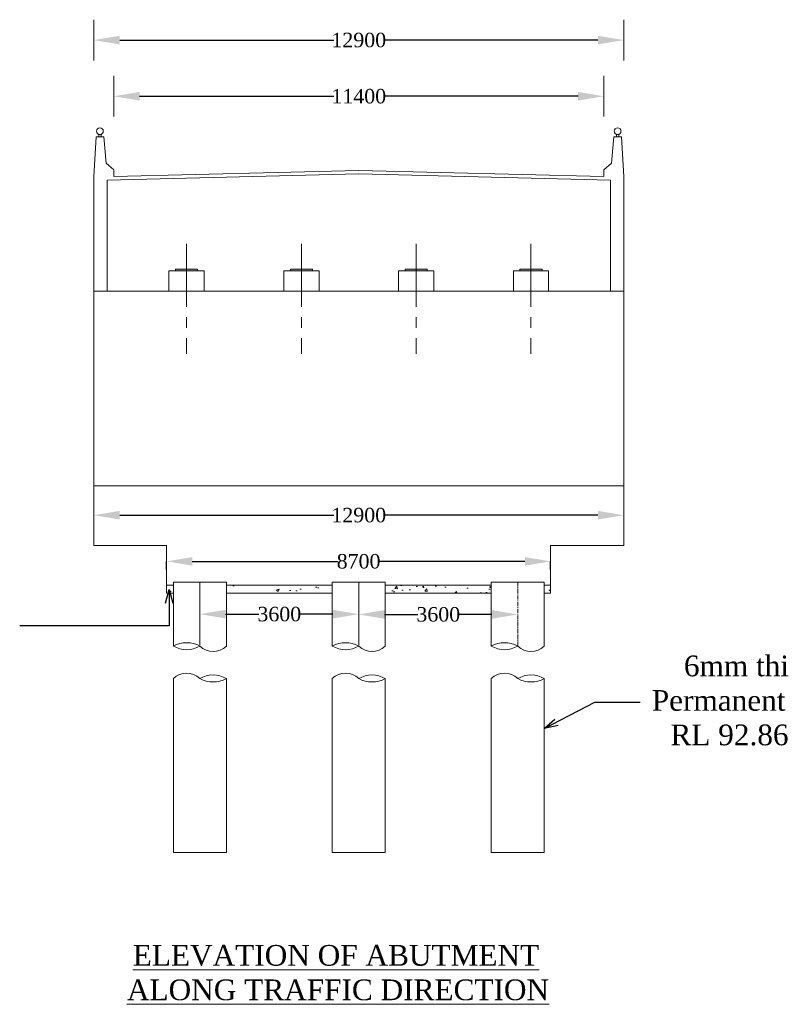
# Model space of a CAD drawing. Header units: millimetres. Extents: x 103078 to 25259364, y -3207472 to 3138455.
# Tile 4 of 11: x 8734805 to 8762394, y -185850 to -150157. Entities that reach past the tile are written whole.
import ezdxf

# ---------------------------------------------------------------- set-up
doc = ezdxf.new("R2010")
doc.units = ezdxf.units.MM
doc.header["$LTSCALE"] = 60
doc.header["$MEASUREMENT"] = 0
doc.linetypes.add('CENTER2', pattern=[28.575, 19.05, -3.175, 3.175, -3.175])
doc.linetypes.add('CENTERX2', pattern=[4, 2.5, -0.5, 0.5, -0.5])
doc.styles.get("Standard").update_dxf_attribs({"font": 'txt.shx', "height": 350})
doc.styles.add('style1', font='txt.shx', dxfattribs={"height": 300})
doc.dimstyles.get("Standard").update_dxf_attribs({"dimtxt": 400, "dimasz": 215, "dimexe": 0.18, "dimexo": 0.0625, "dimgap": 0.09, "dimtad": 0, "dimtih": 1, "dimtoh": 1, "dimdec": 0, "dimzin": 4, "dimdsep": 46, "dimtxsty": 'Standard', "dimblk": 'OPEN90', "dimcen": 0, "dimadec": 0, "dimazin": 1, "dimtfac": 1, "dimtdec": 0, "dimtix": 1, "dimtofl": 0, "dimtmove": 0, "dimatfit": 3, "dimldrblk": 'OPEN30', "dimfxl": 1, "dimtolj": 1, "dimtzin": 0, "dimarcsym": 0})

# ---------------------------------------------------------------- blocks, each defined once
blk = doc.blocks.new('*D648')
at = {"color": 0, "linetype": 'Continuous', "lineweight": -2, "transparency": 16777216}
for p, q in [((8738211, -152933), (8738211, -152932)), ((8739146, -152933), (8746179, -152933)), ((8755031, -152933), (8747998, -152933)), ((8755966, -152933), (8755966, -152932))]:
    blk.add_line(p, q, dxfattribs=at)
for points in [[(8739146, -152777), (8739146, -153088), (8738211, -152933)], [(8755031, -152777), (8755031, -153088), (8755966, -152933)]]:
    blk.add_solid(points, dxfattribs=at)
at = {"layer": 'Defpoints', "color": 0, "linetype": 'Continuous', "lineweight": -2, "transparency": 16777216}
for p in [(8738211, -152933), (8755966, -152933), (8755966, -152933)]:
    blk.add_point(p, dxfattribs=at)
at = {"color": 0, "linetype": 'Continuous', "lineweight": 9, "transparency": 16777216, "insert": (8747088, -152933), "char_height": 350, "attachment_point": 5}
blk.add_mtext('\\A1;{\\fTimes New Roman|b0|i0|c0|p18;\\H1.5x;11400}', dxfattribs=at)
blk = doc.blocks.new('*D649')
at = {"color": 0, "linetype": 'Continuous', "lineweight": -2, "transparency": 16777216}
for p, q in [((8737491, -150896), (8737491, -150896)), ((8738426, -150896), (8746179, -150896)), ((8755751, -150896), (8747998, -150896)), ((8756686, -150896), (8756686, -150896))]:
    blk.add_line(p, q, dxfattribs=at)
for points in [[(8738426, -150741), (8738426, -151052), (8737491, -150896)], [(8755751, -150741), (8755751, -151052), (8756686, -150896)]]:
    blk.add_solid(points, dxfattribs=at)
at = {"layer": 'Defpoints', "color": 0, "linetype": 'Continuous', "lineweight": -2, "transparency": 16777216}
for p in [(8737491, -150896), (8756686, -150896), (8756686, -150896)]:
    blk.add_point(p, dxfattribs=at)
at = {"color": 0, "linetype": 'Continuous', "lineweight": 9, "transparency": 16777216, "insert": (8747088, -150896), "char_height": 350, "attachment_point": 5}
blk.add_mtext('\\A1;{\\fTimes New Roman|b0|i0|c0|p18;\\H1.5x;12900}', dxfattribs=at)
blk = doc.blocks.new('*D700')
at = {"color": 0, "linetype": 'Continuous', "lineweight": -2, "transparency": 16777216}
for p, q in [((8737491, -168119), (8737491, -168119)), ((8738426, -168119), (8746179, -168119)), ((8755751, -168119), (8747998, -168119)), ((8756686, -168119), (8756686, -168119))]:
    blk.add_line(p, q, dxfattribs=at)
for points in [[(8738426, -167963), (8738426, -168275), (8737491, -168119)], [(8755751, -167963), (8755751, -168275), (8756686, -168119)]]:
    blk.add_solid(points, dxfattribs=at)
at = {"layer": 'Defpoints', "color": 0, "linetype": 'Continuous', "lineweight": -2, "transparency": 16777216}
for p in [(8737491, -168119), (8756686, -168119), (8756686, -168119)]:
    blk.add_point(p, dxfattribs=at)
at = {"color": 0, "linetype": 'Continuous', "lineweight": 9, "transparency": 16777216, "insert": (8747088, -168119), "char_height": 350, "attachment_point": 5}
blk.add_mtext('\\A1;{\\fTimes New Roman|b0|i0|c0|p18;\\H1.5x;12900}', dxfattribs=at)
blk = doc.blocks.new('*D701')
at = {"color": 0, "linetype": 'Continuous', "lineweight": -2, "transparency": 16777216}
for p, q in [((8740123, -170086), (8740123, -169794)), ((8741058, -169794), (8746343, -169794)), ((8753104, -169794), (8747819, -169794)), ((8754039, -170086), (8754039, -169794))]:
    blk.add_line(p, q, dxfattribs=at)
for points in [[(8741058, -169638), (8741058, -169950), (8740123, -169794)], [(8753104, -169638), (8753104, -169950), (8754039, -169794)]]:
    blk.add_solid(points, dxfattribs=at)
at = {"layer": 'Defpoints', "color": 0, "linetype": 'Continuous', "lineweight": -2, "transparency": 16777216}
for p in [(8754039, -169794), (8740123, -170086), (8754039, -170086)]:
    blk.add_point(p, dxfattribs=at)
at = {"color": 0, "linetype": 'Continuous', "lineweight": 9, "transparency": 16777216, "insert": (8747081, -169794), "char_height": 350, "attachment_point": 5}
blk.add_mtext('\\A1;{\\fTimes New Roman|b0|i0|c0|p18;\\H1.5x;8700}', dxfattribs=at)
blk = doc.blocks.new('*D702')
at = {"color": 0, "linetype": 'Continuous', "lineweight": -2, "transparency": 16777216}
for p, q in [((8741330, -171707), (8741330, -171707)), ((8742265, -171707), (8743464, -171707)), ((8746153, -171707), (8744955, -171707)), ((8747088, -171707), (8747088, -171707))]:
    blk.add_line(p, q, dxfattribs=at)
for points in [[(8742265, -171551), (8742265, -171863), (8741330, -171707)], [(8746153, -171551), (8746153, -171863), (8747088, -171707)]]:
    blk.add_solid(points, dxfattribs=at)
at = {"layer": 'Defpoints', "color": 0, "linetype": 'Continuous', "lineweight": -2, "transparency": 16777216}
for p in [(8741330, -171707), (8747088, -171707), (8747088, -171707)]:
    blk.add_point(p, dxfattribs=at)
at = {"color": 0, "linetype": 'Continuous', "lineweight": 9, "transparency": 16777216, "insert": (8744209, -171707), "char_height": 350, "attachment_point": 5}
blk.add_mtext('\\A1;{\\fTimes New Roman|b0|i0|c0|p18;\\H1.5x;3600}', dxfattribs=at)
blk = doc.blocks.new('*D703')
at = {"color": 0, "linetype": 'Continuous', "lineweight": -2, "transparency": 16777216}
for p, q in [((8747088, -171717), (8747088, -171717)), ((8748023, -171717), (8749222, -171717)), ((8751912, -171717), (8750713, -171717)), ((8752847, -171717), (8752847, -171717))]:
    blk.add_line(p, q, dxfattribs=at)
for points in [[(8748023, -171561), (8748023, -171873), (8747088, -171717)], [(8751912, -171561), (8751912, -171873), (8752847, -171717)]]:
    blk.add_solid(points, dxfattribs=at)
at = {"layer": 'Defpoints', "color": 0, "linetype": 'Continuous', "lineweight": -2, "transparency": 16777216}
for p in [(8747088, -171717), (8752847, -171717), (8752847, -171717)]:
    blk.add_point(p, dxfattribs=at)
at = {"color": 0, "linetype": 'Continuous', "lineweight": 9, "transparency": 16777216, "insert": (8749968, -171717), "char_height": 350, "attachment_point": 5}
blk.add_mtext('\\A1;{\\fTimes New Roman|b0|i0|c0|p18;\\H1.5x;3600}', dxfattribs=at)

msp = doc.modelspace()

# ---------------------------------------------------------------- hatches: boundary and pattern name
at = {"linetype": 'Continuous', "lineweight": 9}
h = msp.add_hatch(color=256, dxfattribs=at)
h.dxf.hatch_style = 1
h.paths.add_polyline_path([(8740850.34, -159263.87), (8740850.34, -159201.48), (8740450.46, -159201.48), (8740450.46, -159263.87)])
h.paths.add_polyline_path([(8740850.34, -159263.87), (8741250.22, -159263.87), (8741250.22, -159201.48), (8740850.34, -159201.48)])
h = msp.add_hatch(color=256, dxfattribs=at)
h.dxf.hatch_style = 1
h.paths.add_polyline_path([(8745009.08, -159263.87), (8745009.08, -159201.48), (8744609.2, -159201.48), (8744609.2, -159263.87)])
h.paths.add_polyline_path([(8745009.08, -159263.87), (8745408.96, -159263.87), (8745408.96, -159201.48), (8745009.08, -159201.48)])
h = msp.add_hatch(color=256, dxfattribs=at)
h.dxf.hatch_style = 1
h.paths.add_polyline_path([(8745009.08, -159263.87), (8745009.08, -159201.48), (8744609.2, -159201.48), (8744609.2, -159263.87)])
h.paths.add_polyline_path([(8745009.08, -159263.87), (8745408.96, -159263.87), (8745408.96, -159201.48), (8745009.08, -159201.48)])
h = msp.add_hatch(color=256, dxfattribs=at)
h.dxf.hatch_style = 1
h.paths.add_polyline_path([(8749167.82, -159263.87), (8749167.82, -159201.48), (8748767.94, -159201.48), (8748767.94, -159263.87)])
h.paths.add_polyline_path([(8749167.82, -159263.87), (8749567.7, -159263.87), (8749567.7, -159201.48), (8749167.82, -159201.48)])
h = msp.add_hatch(color=256, dxfattribs=at)
h.dxf.hatch_style = 1
h.paths.add_polyline_path([(8749167.82, -159263.87), (8749167.82, -159201.48), (8748767.94, -159201.48), (8748767.94, -159263.87)])
h.paths.add_polyline_path([(8749167.82, -159263.87), (8749567.7, -159263.87), (8749567.7, -159201.48), (8749167.82, -159201.48)])
h = msp.add_hatch(color=256, dxfattribs=at)
h.dxf.hatch_style = 1
h.paths.add_polyline_path([(8753326.57, -159263.87), (8753326.57, -159201.48), (8752926.69, -159201.48), (8752926.69, -159263.87)])
h.paths.add_polyline_path([(8753326.57, -159263.87), (8753726.44, -159263.87), (8753726.44, -159201.48), (8753326.57, -159201.48)])
h = msp.add_hatch(color=256, dxfattribs=at)
h.dxf.hatch_style = 1
h.paths.add_polyline_path([(8753326.57, -159263.87), (8753326.57, -159201.48), (8752926.69, -159201.48), (8752926.69, -159263.87)])
h.paths.add_polyline_path([(8753326.57, -159263.87), (8753726.44, -159263.87), (8753726.44, -159201.48), (8753326.57, -159201.48)])
at = {"linetype": 'Continuous', "lineweight": 9, "ltscale": 2}
h = msp.add_hatch(dxfattribs=at)
h.set_pattern_fill('AR-CONC', color=256, scale=150)
h.set_pattern_definition([(50, (730802.6, 961381.1), (1075.89027, -94.1282), [112.5, -1237.5]), (355, (730802.6, 961381.1), (-208.127, 1128.2882), [90, -990]), (100.451444, (730892.2, 961373.3), (867.76327, 1034.15999), [95.61029, -1051.71317]), (46.1842, (730802.6, 961681.1), (1600.862, -248.27892), [168.75, -1856.25]), (96.635635, (730936, 961660.4), (1401.99292, 1461.1779), [143.4155, -1577.57064]), (351.184164, (730802.6, 961681.1), (1401.99292, 1461.1779), [135, -1485]), (21, (730952.6, 961606.1), (895.36058, -603.92834), [112.5, -1237.5]), (326, (730952.6, 961606.1), (364.973, 1087.72507), [90, -990]), (71.451445, (731027.2, 961555.8), (1260.33357, 483.79673), [95.61029, -1051.71317]), (37.5, (730802.6, 961381.1), (18.239783, 499.34078), [0, -978, 0, -1005, 0, -993.75]), (7.5, (730802.6, 961381.1), (394.604306, 591.617568), [0, -573, 0, -955.5, 0, -378.75]), (327.5, (730468.1, 961381.1), (800.733654, -33.832308), [0, -375, 0, -1170, 0, -1552.5]), (317.5, (730318.1, 961381.1), (874.779254, 150.157473), [0, -487.5, 0, -777, 0, -1102.5])])
h.paths.add_polyline_path([(8740370.48, -170650.05), (8740123.15, -170650.05), (8740123.15, -170950.05), (8740370.48, -170950.05)])
h.paths.add_polyline_path([(8746128.74, -170650.05), (8742289.9, -170650.05), (8742289.9, -170950.05), (8746128.74, -170950.05)])
h.paths.add_polyline_path([(8751887, -170650.05), (8748048.16, -170650.05), (8748048.16, -170950.05), (8751887, -170950.05)])
h.paths.add_polyline_path([(8754038.94, -170650.05), (8753806.42, -170650.05), (8753806.42, -170950.05), (8754038.94, -170950.05)])

# ---------------------------------------------------------------- linework, layer by layer
at = {"linetype": 'Continuous', "lineweight": 9}
for p, q in [((8737491.36, -151636.01), (8737491.36, -150156.85)), ((8756685.55, -151636.01), (8756685.55, -150156.85)), ((8738211.14, -153672.15), (8738211.14, -152193)), ((8755965.77, -153672.15), (8755965.77, -152193)), ((8737491.36, -155842.5), (8737571.33, -154402.94)), ((8737851.25, -154402.94), (8737571.33, -154402.94)), ((8737671.3, -154402.94), (8737671.3, -154316.19)), ((8737751.28, -154402.94), (8737751.28, -154316.19)), ((8737931.22, -155362.65), (8737851.25, -154402.94)), ((8756245.68, -155362.65), (8756325.66, -154402.94)), ((8756325.66, -154402.94), (8756605.57, -154402.94)), ((8756425.63, -154402.94), (8756425.63, -154316.19)), ((8756505.6, -154402.94), (8756505.6, -154316.19)), ((8756685.55, -155842.5), (8756605.57, -154402.94)), ((8738211.14, -155602.57), (8737931.22, -155362.65)), ((8738211.14, -155842.5), (8738211.14, -155602.57)), ((8755965.77, -155602.57), (8756245.68, -155362.65)), ((8755965.77, -155842.5), (8755965.77, -155602.57)), ((8737491.36, -155842.5), (8737491.36, -169221.99)), ((8756685.55, -155842.5), (8756685.55, -169221.99)), ((8740450.46, -159263.87), (8740450.46, -159201.48)), ((8740850.34, -159201.48), (8740450.46, -159201.48)), ((8740450.46, -159201.48), (8741250.22, -159201.48)), ((8741250.22, -159263.87), (8741250.22, -159201.48)), ((8744609.2, -159263.87), (8744609.2, -159201.48)), ((8744609.2, -159263.87), (8744609.2, -159201.48)), ((8745009.08, -159201.48), (8744609.2, -159201.48)), ((8744609.2, -159201.48), (8745408.96, -159201.48)), ((8745408.96, -159263.87), (8745408.96, -159201.48)), ((8745408.96, -159263.87), (8745408.96, -159201.48)), ((8748767.94, -159263.87), (8748767.94, -159201.48)), ((8748767.94, -159263.87), (8748767.94, -159201.48)), ((8749167.82, -159201.48), (8748767.94, -159201.48)), ((8748767.94, -159201.48), (8749567.7, -159201.48)), ((8749567.7, -159263.87), (8749567.7, -159201.48)), ((8749567.7, -159263.87), (8749567.7, -159201.48)), ((8752926.69, -159263.87), (8752926.69, -159201.48)), ((8752926.69, -159263.87), (8752926.69, -159201.48)), ((8753326.57, -159201.48), (8752926.69, -159201.48)), ((8752926.69, -159201.48), (8753726.44, -159201.48)), ((8753726.44, -159263.87), (8753726.44, -159201.48)), ((8753726.44, -159263.87), (8753726.44, -159201.48)), ((8737491.36, -160001.24), (8756685.55, -160001.24)), ((8737483.95, -167050.05), (8756678.14, -167050.05)), ((8737491.36, -167050.05), (8756685.55, -167050.05)), ((8737491.36, -169221.99), (8740123.15, -169221.99)), ((8740123.15, -169221.99), (8740123.15, -170950.05)), ((8754038.94, -169221.99), (8754038.94, -170950.05)), ((8754038.94, -169221.99), (8756685.55, -169221.99)), ((8740370.48, -170550.08), (8740370.48, -172863.8)), ((8740370.48, -170550.08), (8742289.9, -170550.08)), ((8742289.9, -170550.08), (8742289.9, -172863.8)), ((8746128.74, -170550.08), (8746128.74, -172863.8)), ((8746128.74, -170550.08), (8748048.16, -170550.08)), ((8748048.16, -170550.08), (8748048.16, -172863.8)), ((8751887, -170550.08), (8751887, -172863.8)), ((8751887, -170550.08), (8753806.42, -170550.08)), ((8753806.42, -170550.08), (8753806.42, -172863.8)), ((8740123.15, -170650.05), (8740370.48, -170650.05)), ((8740123.15, -170950.05), (8740370.48, -170950.05)), ((8742289.9, -170650.05), (8746128.74, -170650.05)), ((8742289.9, -170950.05), (8746128.74, -170950.05)), ((8748048.16, -170650.05), (8751887, -170650.05)), ((8748048.16, -170950.05), (8751887, -170950.05)), ((8753806.42, -170650.05), (8754038.94, -170650.05)), ((8753806.42, -170950.05), (8754038.94, -170950.05)), ((8740370.48, -174043.17), (8740370.48, -180350.12)), ((8742289.9, -174043.17), (8742289.9, -180350.12)), ((8746128.74, -174043.17), (8746128.74, -180350.12)), ((8748048.16, -174043.17), (8748048.16, -180350.12)), ((8751887, -174043.17), (8751887, -180350.12)), ((8753806.42, -174043.17), (8753806.42, -180350.12)), ((8742289.9, -180350.12), (8740370.48, -180350.12)), ((8742289.9, -180350.12), (8740370.48, -180350.12)), ((8748048.16, -180350.12), (8746128.74, -180350.12)), ((8748048.16, -180350.12), (8746128.74, -180350.12)), ((8753806.42, -180350.12), (8751887, -180350.12)), ((8753806.42, -180350.12), (8751887, -180350.12))]:
    msp.add_line(p, q, dxfattribs=at)
at = {"linetype": 'Continuous', "lineweight": 9, "ltscale": 2}
msp.add_line((8740850.34, -159263.87), (8740850.34, -158277.19), dxfattribs=at)
at = {"linetype": 'CENTER2', "lineweight": 9, "ltscale": 2}
for p, q in [((8740850.34, -158277.19), (8740850.34, -162266.36)), ((8745009.08, -158277.19), (8745009.08, -162266.36)), ((8749167.82, -158277.19), (8749167.82, -162266.36)), ((8753326.57, -158277.19), (8753326.57, -162266.36)), ((8741330.19, -170550.08), (8741330.19, -172863.8)), ((8747088.45, -170550.08), (8747088.45, -172863.8))]:
    msp.add_line(p, q, dxfattribs=at)
at = {"linetype": 'Continuous', "lineweight": 9, "ltscale": 5000}
for p, q in [((8740210.53, -159263.87), (8741490.15, -159263.87)), ((8740450.46, -159201.48), (8741250.22, -159201.48)), ((8744369.28, -159263.87), (8745648.89, -159263.87)), ((8744609.2, -159201.48), (8745408.96, -159201.48)), ((8744609.2, -159201.48), (8745408.96, -159201.48)), ((8748528.02, -159263.87), (8749807.63, -159263.87)), ((8748767.94, -159201.48), (8749567.7, -159201.48)), ((8748767.94, -159201.48), (8749567.7, -159201.48)), ((8752686.76, -159263.87), (8753966.37, -159263.87)), ((8752926.69, -159201.48), (8753726.44, -159201.48)), ((8752926.69, -159201.48), (8753726.44, -159201.48))]:
    msp.add_line(p, q, dxfattribs=at)
at = {"linetype": 'Continuous', "lineweight": 9, "ltscale": 1000}
for p, q in [((8740210.53, -159263.87), (8740210.53, -160001.24)), ((8740210.53, -159263.87), (8740210.53, -160001.24)), ((8741490.15, -159263.87), (8741490.15, -160001.24)), ((8741490.15, -159263.87), (8741490.15, -160001.24)), ((8744369.28, -159263.87), (8744369.28, -160001.24)), ((8744369.28, -159263.87), (8744369.28, -160001.24)), ((8745648.89, -159263.87), (8745648.89, -160001.24)), ((8745648.89, -159263.87), (8745648.89, -160001.24)), ((8748528.02, -159263.87), (8748528.02, -160001.24)), ((8748528.02, -159263.87), (8748528.02, -160001.24)), ((8749807.63, -159263.87), (8749807.63, -160001.24)), ((8749807.63, -159263.87), (8749807.63, -160001.24)), ((8752686.76, -159263.87), (8752686.76, -160001.24)), ((8752686.76, -159263.87), (8752686.76, -160001.24)), ((8753966.37, -159263.87), (8753966.37, -160001.24)), ((8753966.37, -159263.87), (8753966.37, -160001.24))]:
    msp.add_line(p, q, dxfattribs=at)
at = {"linetype": 'CENTERX2', "lineweight": 9}
msp.add_line((8752846.71, -170550.08), (8752846.71, -172863.8), dxfattribs=at)
at = {"linetype": 'Continuous', "lineweight": 9}
for points in [[(8738211.14, -155842.5), (8747088.45, -155620.57), (8755965.77, -155842.5)], [(8737971.21, -160001.24), (8737971.21, -155968.5), (8747088.45, -155740.57), (8756205.7, -155968.5), (8756205.7, -160001.24)]]:
    msp.add_lwpolyline(points, dxfattribs=at)
for centre in [(8737711.29, -154201.55), (8756465.62, -154201.55)]:
    msp.add_circle(centre, 121.41, dxfattribs=at)
for centre, radius, start, end in [((8740850.34, -173748.59), 1006.53, 61.527224, 118.472776), ((8746608.6, -173748.59), 1006.53, 61.527224, 118.472776), ((8752366.86, -173748.59), 1006.53, 61.527224, 118.472776), ((8740850.34, -172057.38), 938.39, 239.245606, 300.754394), ((8741810.05, -172363.6), 693.16, 226.189497, 313.810503), ((8746608.6, -172057.38), 938.39, 239.245606, 300.754394), ((8747568.31, -172363.6), 693.16, 226.189497, 313.810503), ((8752366.86, -172057.38), 938.39, 239.245606, 300.754394), ((8753326.57, -172363.6), 693.16, 226.189497, 313.810503), ((8740850.34, -174543.37), 693.16, 46.189497, 133.810503), ((8741810.05, -174849.59), 938.39, 59.245606, 120.754394), ((8741810.05, -173158.39), 1006.53, 241.527224, 298.472776), ((8746608.6, -174543.37), 693.16, 46.189497, 133.810503), ((8747568.31, -174849.59), 938.39, 59.245606, 120.754394), ((8747568.31, -173158.39), 1006.53, 241.527224, 298.472776), ((8752366.86, -174543.37), 693.16, 46.189497, 133.810503), ((8753326.57, -174849.59), 938.39, 59.245606, 120.754394), ((8753326.57, -173158.39), 1006.53, 241.527224, 298.472776)]:
    msp.add_arc(centre, radius, start, end, dxfattribs=at)

# ---------------------------------------------------------------- texts
at = {"linetype": 'Continuous', "lineweight": 9, "insert": (8765792.2, -174841.46), "char_height": 750, "width": 8975.6824, "attachment_point": 6}
msp.add_mtext('\\pxqc;{\\fTimes New Roman|b0|i0|c0|p18;6mm thick Permanent liner \\PRL 92.860M}', dxfattribs=at)
at = {"linetype": 'Continuous', "lineweight": 9, "insert": (8738689.19, -183700), "char_height": 480, "width": 22678.6984, "attachment_point": 1, "style": 'style1'}
msp.add_mtext('{\\fTimes New Roman|b0|i0|c0|p18;\\H1.1574x;\\L \\H1.35001x;ELEVATION OF ABUTMENT  \\PALONG TRAFFIC DIRECTION  }', dxfattribs=at)

# ---------------------------------------------------------------- dimensions: what is measured, and where the dimension line sits
at = {"linetype": 'Continuous', "lineweight": 9}
for base, p1, p2, text, override, picture, middle in [((8756685.55, -150896.43), (8737491.36, -150896.43), (8756685.55, -150896.43), '{\\fTimes New Roman|b0|i0|c0|p18;\\H1.5x;12900}', {"dimtxt": 500, "dimasz": 935, "dimfxl": 300}, '*D649', (8747088.45, -150896.43)), ((8755965.77, -152932.57), (8738211.14, -152932.57), (8755965.77, -152932.57), '{\\fTimes New Roman|b0|i0|c0|p18;\\H1.5x;11400}', {"dimtxt": 10000, "dimasz": 935, "dimfxl": 300}, '*D648', (8747088.45, -152932.57)), ((8756685.55, -168118.97), (8737491.36, -168118.97), (8756685.55, -168118.97), '{\\fTimes New Roman|b0|i0|c0|p18;\\H1.5x;12900}', {"dimtxt": 500, "dimasz": 935, "dimfxl": 300}, '*D700', (8747088.45, -168118.97)), ((8754038.94, -169793.76), (8740123.15, -170086.02), (8754038.94, -170086.02), '{\\fTimes New Roman|b0|i0|c0|p18;\\H1.5x;8700}', {"dimtxt": 500, "dimasz": 935, "dimfxl": 300}, '*D701', (8747081.04, -169793.76)), ((8747088.45, -171706.94), (8741330.19, -171706.94), (8747088.45, -171706.94), '{\\fTimes New Roman|b0|i0|c0|p18;\\H1.5x;3600}', {"dimtxt": 500, "dimasz": 935, "dimfxl": 300}, '*D702', (8744209.32, -171706.94)), ((8752846.71, -171716.94), (8747088.45, -171716.76), (8752846.71, -171716.94), '{\\fTimes New Roman|b0|i0|c0|p18;\\H1.5x;3600}', {"dimtxt": 500, "dimasz": 935, "dimfxl": 300}, '*D703', (8749967.58, -171716.94))]:
    dim = msp.add_linear_dim(base=base, p1=p1, p2=p2, text=text, dimstyle='Standard', override=override, dxfattribs=at)
    dim.commit()
    dim.dimension.update_dxf_attribs({"geometry": picture, "text_midpoint": middle})

# ---------------------------------------------------------------- leaders
at = {"linetype": 'Continuous', "lineweight": 9, "ltscale": 2}
for points in [[(8740218.6, -170809.14), (8740218.6, -172130.8), (8734804.51, -172130.8)], [(8753806.42, -175855.81), (8755634.77, -174898.93), (8757280.91, -174898.93)]]:
    msp.add_leader(points, dimstyle='Standard', override={"dimtxt": 500, "dimasz": 500, "dimfxl": 300}, dxfattribs=at)

doc.saveas('drawing.dxf')
